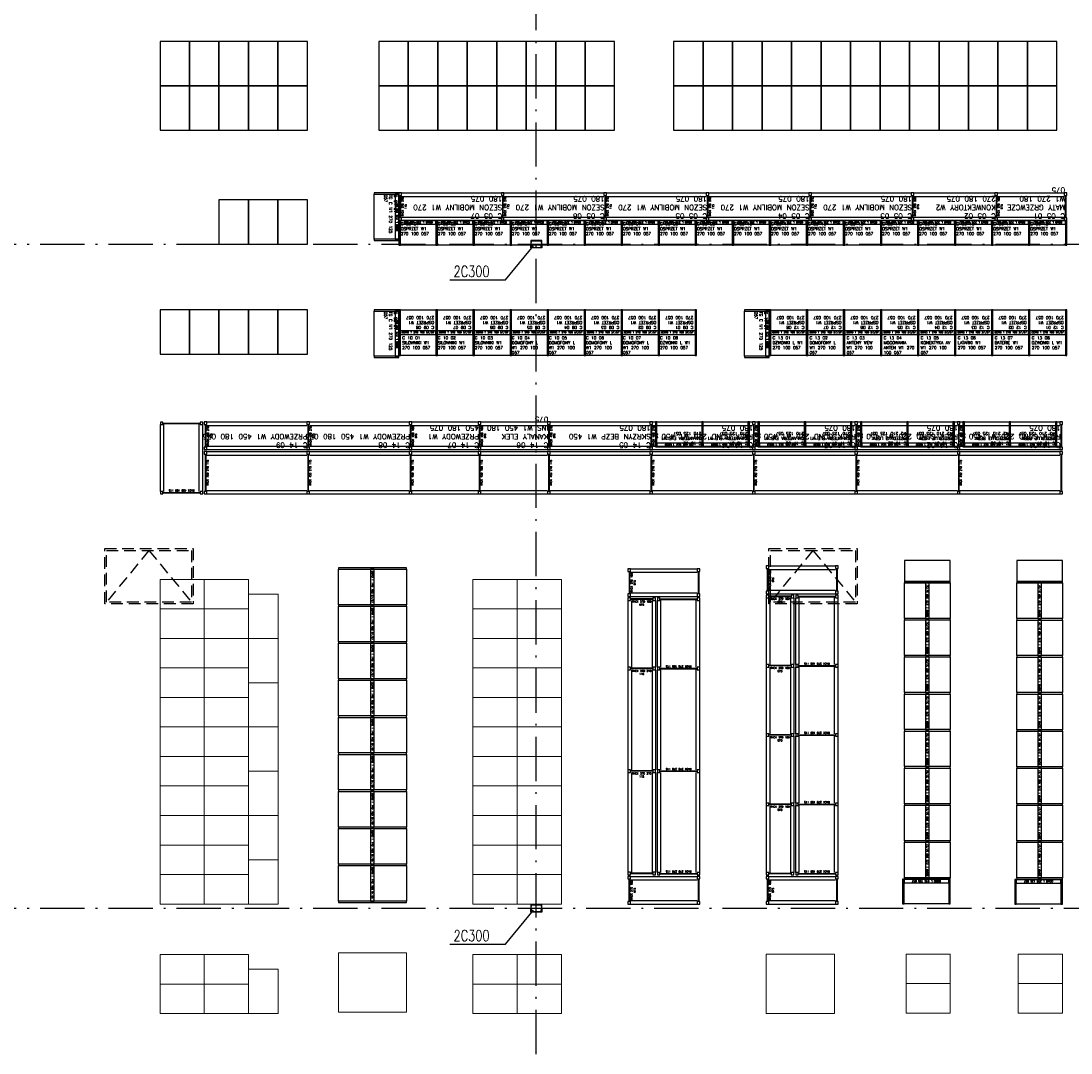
# Model space of a CAD drawing. Extents: x 153948 to 285449, y -89387 to -60195.
# Tile 42 of 100: x 256363 to 259210, y -84272 to -81475. Entities that reach past the tile are written whole.
import ezdxf

# ---------------------------------------------------------------- set-up
doc = ezdxf.new("R2010")
doc.units = 0
doc.header["$LTSCALE"] = 100
doc.header["$MEASUREMENT"] = 0
doc.linetypes.add('ACAD_ISO10W100', pattern=[18.5, 12, -3, 0.5, -3])
doc.linetypes.add('HIDDEN2', pattern=[4.7625, 3.175, -1.5875])
doc.layers.get('0').update_dxf_attribs({"linetype": 'CONTINUOUS'})
for name, color, linetype in [('1', 2, 'CONTINUOUS'), ('G 57 100 140', 2, 'CONTINUOUS'), ('K-STA', 2, 'CONTINUOUS'), ('OSIE', 8, 'ACAD_ISO10W100'), ('RS Minimasa VBA', 7, 'CONTINUOUS'), ('RS REGAŁY', 7, 'CONTINUOUS'), ('TEXT', 11, 'CONTINUOUS'), ('ŚWIETLIK', 2, 'CONTINUOUS')]:
    doc.layers.add(name, color=color, linetype=linetype)
doc.layers.add('RAK 140', color=2, linetype='CONTINUOUS', lineweight=9)
doc.styles.get("Standard").update_dxf_attribs({"font": 'txt.shx'})
doc.styles.add('TXT3', font='SIMPLEX.SHX', dxfattribs={"width": 0.75, "height": 40})

# ---------------------------------------------------------------- blocks, each defined once
blk = doc.blocks.new('SC300X2')
at = {"layer": '1'}
for points in [[(-15, 10), (-15, 0), (-13.8, 0), (-13.2, 8.1, -0.391021), (-12.2, 9), (12.2, 9, -0.391021), (13.2, 8.1), (13.8, 0), (15, 0), (15, 10)], [(-15, -10), (-15, 0), (-13.8, 0), (-13.2, -8.1, 0.391021), (-12.2, -9), (12.2, -9, 0.391021), (13.2, -8.1), (13.8, 0), (15, 0), (15, -10)]]:
    blk.add_lwpolyline(points, format="xyb", close=True, dxfattribs=at)
blk = doc.blocks.new('RACK 270 270 115')
at = {"color": 5}
for p, q in [((7, 115), (277.8, 115)), ((2.75, 108), (2.75, 7)), ((4.25, 108), (4.25, 7)), ((7, 105.5), (277.8, 105.5)), ((7, 9.5), (277.8, 9.5)), ((7, 0), (277.8, 0))]:
    blk.add_line(p, q, dxfattribs=at)
for points in [[(0, 108), (7, 108), (7, 115), (0, 115)], [(0, 0), (7, 0), (7, 7), (0, 7)]]:
    blk.add_lwpolyline(points, close=True, dxfattribs=at)
at = {"color": 5, "insert": (9.25, 57.5), "char_height": 5, "width": 101, "attachment_point": 5, "rotation": 90}
blk.add_mtext('RACK 270 270 115', dxfattribs=at)
blk = doc.blocks.new('RACK 270 180 115')
at = {"color": 5}
for p, q in [((7, 115), (187.8, 115)), ((2.75, 108), (2.75, 7)), ((4.25, 108), (4.25, 7)), ((7, 105.5), (187.8, 105.5)), ((7, 9.5), (187.8, 9.5)), ((7, 0), (187.8, 0))]:
    blk.add_line(p, q, dxfattribs=at)
for points in [[(0, 108), (7, 108), (7, 115), (0, 115)], [(0, 0), (7, 0), (7, 7), (0, 7)]]:
    blk.add_lwpolyline(points, close=True, dxfattribs=at)
at = {"color": 5, "insert": (9.25, 57.5), "char_height": 5, "width": 101, "attachment_point": 5, "rotation": 90}
blk.add_mtext('RACK 270 180 115', dxfattribs=at)
blk = doc.blocks.new('NOGA RACK 270 007 115')
at = {"color": 5}
for p, q in [((2.75, 108), (2.75, 7)), ((4.25, 108), (4.25, 7))]:
    blk.add_line(p, q, dxfattribs=at)
for points in [[(0, 108), (7, 108), (7, 115), (0, 115)], [(0, 0), (7, 0), (7, 7), (0, 7)]]:
    blk.add_lwpolyline(points, close=True, dxfattribs=at)
blk = doc.blocks.new('GOND T 270 100 57_57')
at = {"color": 5}
for points in [[(0, 0), (4, 0), (4, 124), (0, 124)], [(4, 124), (100.4, 124), (100.4, 67), (4, 67)], [(4, 57), (100.4, 57), (100.4, 67), (4, 67)], [(4, 57), (100.4, 57), (100.4, 0), (4, 0)]]:
    blk.add_lwpolyline(points, close=True, dxfattribs=at)
at = {"color": 5, "insert": (52.2, 62), "char_height": 5, "width": 96.4, "attachment_point": 5}
blk.add_mtext('GOND T 270 100 57/57', dxfattribs=at)
blk = doc.blocks.new('NOGA GOND T 270 004 57_57')
at = {"color": 5}
blk.add_lwpolyline([(0, 0), (4, 0), (4, 124), (0, 124)], close=True, dxfattribs=at)
blk = doc.blocks.new('RACK 450 270 115')
at = {"color": 1}
for p, q in [((7, 115), (277.8, 115)), ((2.75, 108), (2.75, 7)), ((4.25, 108), (4.25, 7)), ((7, 105.5), (277.8, 105.5)), ((7, 9.5), (277.8, 9.5)), ((7, 0), (277.8, 0))]:
    blk.add_line(p, q, dxfattribs=at)
for points in [[(0, 108), (7, 108), (7, 115), (0, 115)], [(0, 0), (7, 0), (7, 7), (0, 7)]]:
    blk.add_lwpolyline(points, close=True, dxfattribs=at)
at = {"color": 1, "insert": (9.25, 57.5), "char_height": 5, "width": 101, "attachment_point": 5, "rotation": 90}
blk.add_mtext('RACK 450 270 115', dxfattribs=at)
blk = doc.blocks.new('RACK 450 180 115')
at = {"color": 1}
for p, q in [((7, 115), (187.8, 115)), ((2.75, 108), (2.75, 7)), ((4.25, 108), (4.25, 7)), ((7, 105.5), (187.8, 105.5)), ((7, 9.5), (187.8, 9.5)), ((7, 0), (187.8, 0))]:
    blk.add_line(p, q, dxfattribs=at)
for points in [[(0, 108), (7, 108), (7, 115), (0, 115)], [(0, 0), (7, 0), (7, 7), (0, 7)]]:
    blk.add_lwpolyline(points, close=True, dxfattribs=at)
at = {"color": 1, "insert": (9.25, 57.5), "char_height": 5, "width": 101, "attachment_point": 5, "rotation": 90}
blk.add_mtext('RACK 450 180 115', dxfattribs=at)
blk = doc.blocks.new('NOGA RACK 450 007 115')
at = {"color": 1}
for p, q in [((2.75, 108), (2.75, 7)), ((4.25, 108), (4.25, 7))]:
    blk.add_line(p, q, dxfattribs=at)
for points in [[(0, 108), (7, 108), (7, 115), (0, 115)], [(0, 0), (7, 0), (7, 7), (0, 7)]]:
    blk.add_lwpolyline(points, close=True, dxfattribs=at)
blk = doc.blocks.new('GOND L 270 125 057')
at = {"color": 5}
for points in [[(0, 0), (4, 0), (4, 67), (0, 67)], [(4, 67), (125.4, 67), (125.4, 10), (4, 10)], [(4, 0), (125.4, 0), (125.4, 10), (4, 10)]]:
    blk.add_lwpolyline(points, close=True, dxfattribs=at)
at = {"color": 5, "insert": (64.7, 5), "char_height": 5, "width": 121.4, "attachment_point": 5}
blk.add_mtext('GOND L 270 125 057', dxfattribs=at)
blk = doc.blocks.new('NOGA GOND L 270 004 057')
at = {"color": 5}
blk.add_lwpolyline([(0, 0), (4, 0), (4, 67), (0, 67)], close=True, dxfattribs=at)
blk = doc.blocks.new('RACK 270 180 075')
at = {"color": 5}
for p, q in [((2.8, 68), (2.8, 7)), ((4.2, 68), (4.2, 7)), ((7, 75), (187.8, 75)), ((7, 65.5), (187.8, 65.5)), ((7, 9.5), (187.8, 9.5)), ((7, 0), (187.8, 0))]:
    blk.add_line(p, q, dxfattribs=at)
for points in [[(0, 68), (7, 68), (7, 75), (0, 75)], [(0, 0), (7, 0), (7, 7), (0, 7)]]:
    blk.add_lwpolyline(points, close=True, dxfattribs=at)
at = {"color": 5, "insert": (14, 37.5), "char_height": 5, "width": 61, "attachment_point": 5, "rotation": 90}
blk.add_mtext('RACK 270 180 075', dxfattribs=at)
blk = doc.blocks.new('NOGA RACK 270 007 075')
at = {"color": 5}
for p, q in [((2.8, 68), (2.8, 7)), ((4.2, 68), (4.2, 7))]:
    blk.add_line(p, q, dxfattribs=at)
for points in [[(0, 68), (7, 68), (7, 75), (0, 75)], [(0, 0), (7, 0), (7, 7), (0, 7)]]:
    blk.add_lwpolyline(points, close=True, dxfattribs=at)
blk = doc.blocks.new('RACK 270 270 075')
at = {"color": 5}
for p, q in [((2.75, 68), (2.75, 7)), ((4.25, 68), (4.25, 7)), ((7, 75), (277.8, 75)), ((7, 65.5), (277.8, 65.5)), ((7, 9.5), (277.8, 9.5)), ((7, 0), (277.8, 0))]:
    blk.add_line(p, q, dxfattribs=at)
for points in [[(0, 68), (7, 68), (7, 75), (0, 75)], [(0, 0), (7, 0), (7, 7), (0, 7)]]:
    blk.add_lwpolyline(points, close=True, dxfattribs=at)
at = {"color": 5, "insert": (14.25, 37.5), "char_height": 5, "width": 61, "attachment_point": 5, "rotation": 90}
blk.add_mtext('RACK 270 270 115', dxfattribs=at)
blk = doc.blocks.new('GOND T 140 100 87_87')
at = {"color": 40}
for points in [[(0, 0), (4, 0), (4, 184), (0, 184)], [(4, 184), (100.4, 184), (100.4, 97), (4, 97)], [(4, 87), (100.4, 87), (100.4, 97), (4, 97)], [(4, 87), (100.4, 87), (100.4, 0), (4, 0)]]:
    blk.add_lwpolyline(points, close=True, dxfattribs=at)
at = {"color": 40, "insert": (52.2, 92), "char_height": 5, "width": 96.4, "attachment_point": 5}
blk.add_mtext('GOND T 140 100 87/87', dxfattribs=at)
blk = doc.blocks.new('NOGA GOND T 270 004 87_87')
at = {"color": 40}
blk.add_lwpolyline([(0, 0), (4, 0), (4, 184), (0, 184)], close=True, dxfattribs=at)
blk = doc.blocks.new('RACK 450 270 075')
at = {"color": 1}
for p, q in [((2.75, 68), (2.75, 7)), ((4.25, 68), (4.25, 7)), ((7, 75), (277.8, 75)), ((7, 65.5), (277.8, 65.5)), ((7, 9.5), (277.8, 9.5)), ((7, 0), (277.8, 0))]:
    blk.add_line(p, q, dxfattribs=at)
for points in [[(0, 68), (7, 68), (7, 75), (0, 75)], [(0, 0), (7, 0), (7, 7), (0, 7)]]:
    blk.add_lwpolyline(points, close=True, dxfattribs=at)
at = {"color": 1, "insert": (14.25, 37.5), "char_height": 5, "width": 61, "attachment_point": 5, "rotation": 90}
blk.add_mtext('RACK 450 270 075', dxfattribs=at)
blk = doc.blocks.new('RACK 450 180 075')
at = {"color": 1}
for p, q in [((2.75, 68), (2.75, 7)), ((4.25, 68), (4.25, 7)), ((7, 75), (187.8, 75)), ((7, 65.5), (187.8, 65.5)), ((7, 9.5), (187.8, 9.5)), ((7, 0), (187.8, 0))]:
    blk.add_line(p, q, dxfattribs=at)
for points in [[(0, 68), (7, 68), (7, 75), (0, 75)], [(0, 0), (7, 0), (7, 7), (0, 7)]]:
    blk.add_lwpolyline(points, close=True, dxfattribs=at)
at = {"color": 1, "insert": (14.25, 37.5), "char_height": 5, "width": 61, "attachment_point": 5, "rotation": 90}
blk.add_mtext('RACK 450 180 075', dxfattribs=at)
blk = doc.blocks.new('NOGA RACK 450 007 075')
at = {"color": 1}
for p, q in [((2.8, 68), (2.8, 7)), ((4.2, 68), (4.2, 7))]:
    blk.add_line(p, q, dxfattribs=at)
for points in [[(0, 68), (7, 68), (7, 75), (0, 75)], [(0, 0), (7, 0), (7, 7), (0, 7)]]:
    blk.add_lwpolyline(points, close=True, dxfattribs=at)
blk = doc.blocks.new('GOND L 270 100 057')
at = {"color": 5}
for points in [[(0, 0), (4, 0), (4, 67), (0, 67)], [(4, 67), (100.4, 67), (100.4, 10), (4, 10)], [(4, 0), (100.4, 0), (100.4, 10), (4, 10)]]:
    blk.add_lwpolyline(points, close=True, dxfattribs=at)
at = {"color": 5, "insert": (52.2, 5), "char_height": 5, "width": 96.4, "attachment_point": 5}
blk.add_mtext('GOND L 270 100 057', dxfattribs=at)
blk = doc.blocks.new('RACK 270 220 075')
at = {"color": 5}
for p, q in [((2.75, 68), (2.75, 7)), ((4.25, 68), (4.25, 7)), ((7, 75), (227, 75)), ((7, 65.5), (227, 65.5)), ((7, 9.5), (227, 9.5)), ((7, 0), (227, 0))]:
    blk.add_line(p, q, dxfattribs=at)
for points in [[(0, 68), (7, 68), (7, 75), (0, 75)], [(0, 0), (7, 0), (7, 7), (0, 7)]]:
    blk.add_lwpolyline(points, close=True, dxfattribs=at)
at = {"color": 5, "insert": (14.25, 37.5), "char_height": 5, "width": 61, "attachment_point": 5, "rotation": 90}
blk.add_mtext('RACK 270 220 075', dxfattribs=at)

msp = doc.modelspace()

# ---------------------------------------------------------------- linework, layer by layer
at = {"layer": 'G 57 100 140', "lineweight": -3}
for points in [[(256820.27, -81530.57), (256740.33, -81530.57), (256740.33, -81650.57), (256820.27, -81650.57)], [(256900.21, -81530.57), (256820.27, -81530.57), (256820.27, -81650.57), (256900.21, -81650.57)], [(256980.15, -81530.57), (256900.21, -81530.57), (256900.21, -81650.57), (256980.15, -81650.57)], [(257060.09, -81530.57), (256980.15, -81530.57), (256980.15, -81650.57), (257060.09, -81650.57)], [(257140.03, -81530.57), (257060.09, -81530.57), (257060.09, -81650.57), (257140.03, -81650.57)], [(257413.23, -81530.57), (257333.29, -81530.57), (257333.29, -81650.57), (257413.23, -81650.57)], [(257493.17, -81530.57), (257413.23, -81530.57), (257413.23, -81650.57), (257493.17, -81650.57)], [(257573.11, -81530.57), (257493.17, -81530.57), (257493.17, -81650.57), (257573.11, -81650.57)], [(257653.05, -81530.57), (257573.11, -81530.57), (257573.11, -81650.57), (257653.05, -81650.57)], [(257732.99, -81530.57), (257653.05, -81530.57), (257653.05, -81650.57), (257732.99, -81650.57)], [(257812.93, -81530.57), (257732.99, -81530.57), (257732.99, -81650.57), (257812.93, -81650.57)], [(257892.87, -81530.57), (257812.93, -81530.57), (257812.93, -81650.57), (257892.87, -81650.57)], [(257972.81, -81530.57), (257892.87, -81530.57), (257892.87, -81650.57), (257972.81, -81650.57)], [(258212.63, -81530.57), (258132.69, -81530.57), (258132.69, -81650.57), (258212.63, -81650.57)], [(258292.57, -81530.57), (258212.63, -81530.57), (258212.63, -81650.57), (258292.57, -81650.57)], [(258372.51, -81530.57), (258292.57, -81530.57), (258292.57, -81650.57), (258372.51, -81650.57)], [(258452.45, -81530.57), (258372.51, -81530.57), (258372.51, -81650.57), (258452.45, -81650.57)], [(258532.39, -81530.57), (258452.45, -81530.57), (258452.45, -81650.57), (258532.39, -81650.57)], [(258612.34, -81530.57), (258532.39, -81530.57), (258532.39, -81650.57), (258612.34, -81650.57)], [(258692.28, -81530.57), (258612.34, -81530.57), (258612.34, -81650.57), (258692.28, -81650.57)], [(258772.22, -81530.57), (258692.28, -81530.57), (258692.28, -81650.57), (258772.22, -81650.57)], [(258852.16, -81530.57), (258772.22, -81530.57), (258772.22, -81650.57), (258852.16, -81650.57)], [(258932.1, -81530.57), (258852.16, -81530.57), (258852.16, -81650.57), (258932.1, -81650.57)], [(259012.04, -81530.57), (258932.1, -81530.57), (258932.1, -81650.57), (259012.04, -81650.57)], [(259091.98, -81530.57), (259012.04, -81530.57), (259012.04, -81650.57), (259091.98, -81650.57)], [(259171.92, -81530.57), (259091.98, -81530.57), (259091.98, -81650.57), (259171.92, -81650.57)], [(256820.27, -81650.57), (256740.33, -81650.57), (256740.33, -81770.57), (256820.27, -81770.57)], [(256900.21, -81650.57), (256820.27, -81650.57), (256820.27, -81770.57), (256900.21, -81770.57)], [(256980.15, -81650.57), (256900.21, -81650.57), (256900.21, -81770.57), (256980.15, -81770.57)], [(257060.09, -81650.57), (256980.15, -81650.57), (256980.15, -81770.57), (257060.09, -81770.57)], [(257140.03, -81650.57), (257060.09, -81650.57), (257060.09, -81770.57), (257140.03, -81770.57)], [(257413.23, -81650.57), (257333.29, -81650.57), (257333.29, -81770.57), (257413.23, -81770.57)], [(257493.17, -81650.57), (257413.23, -81650.57), (257413.23, -81770.57), (257493.17, -81770.57)], [(257573.11, -81650.57), (257493.17, -81650.57), (257493.17, -81770.57), (257573.11, -81770.57)], [(257653.05, -81650.57), (257573.11, -81650.57), (257573.11, -81770.57), (257653.05, -81770.57)], [(257732.99, -81650.57), (257653.05, -81650.57), (257653.05, -81770.57), (257732.99, -81770.57)], [(257812.93, -81650.57), (257732.99, -81650.57), (257732.99, -81770.57), (257812.93, -81770.57)], [(257892.87, -81650.57), (257812.93, -81650.57), (257812.93, -81770.57), (257892.87, -81770.57)], [(257972.81, -81650.57), (257892.87, -81650.57), (257892.87, -81770.57), (257972.81, -81770.57)], [(258212.63, -81650.57), (258132.69, -81650.57), (258132.69, -81770.57), (258212.63, -81770.57)], [(258292.57, -81650.57), (258212.63, -81650.57), (258212.63, -81770.57), (258292.57, -81770.57)], [(258372.51, -81650.57), (258292.57, -81650.57), (258292.57, -81770.57), (258372.51, -81770.57)], [(258452.45, -81650.57), (258372.51, -81650.57), (258372.51, -81770.57), (258452.45, -81770.57)], [(258532.39, -81650.57), (258452.45, -81650.57), (258452.45, -81770.57), (258532.39, -81770.57)], [(258612.34, -81650.57), (258532.39, -81650.57), (258532.39, -81770.57), (258612.34, -81770.57)], [(258692.28, -81650.57), (258612.34, -81650.57), (258612.34, -81770.57), (258692.28, -81770.57)], [(258772.22, -81650.57), (258692.28, -81650.57), (258692.28, -81770.57), (258772.22, -81770.57)], [(258852.16, -81650.57), (258772.22, -81650.57), (258772.22, -81770.57), (258852.16, -81770.57)], [(258932.1, -81650.57), (258852.16, -81650.57), (258852.16, -81770.57), (258932.1, -81770.57)], [(259012.04, -81650.57), (258932.1, -81650.57), (258932.1, -81770.57), (259012.04, -81770.57)], [(259091.98, -81650.57), (259012.04, -81650.57), (259012.04, -81770.57), (259091.98, -81770.57)], [(259171.92, -81650.57), (259091.98, -81650.57), (259091.98, -81770.57), (259171.92, -81770.57)], [(256980.15, -81959.57), (256900.21, -81959.57), (256900.21, -82079.57), (256980.15, -82079.57)], [(257060.09, -81959.57), (256980.15, -81959.57), (256980.15, -82079.57), (257060.09, -82079.57)], [(257140.03, -81959.57), (257060.09, -81959.57), (257060.09, -82079.57), (257140.03, -82079.57)], [(256820.27, -82257.57), (256740.33, -82257.57), (256740.33, -82377.57), (256820.27, -82377.57)], [(256900.21, -82257.57), (256820.27, -82257.57), (256820.27, -82377.57), (256900.21, -82377.57)], [(256980.15, -82257.57), (256900.21, -82257.57), (256900.21, -82377.57), (256980.15, -82377.57)], [(257060.09, -82257.57), (256980.15, -82257.57), (256980.15, -82377.57), (257060.09, -82377.57)], [(257140.03, -82257.57), (257060.09, -82257.57), (257060.09, -82377.57), (257140.03, -82377.57)]]:
    msp.add_lwpolyline(points, close=True, dxfattribs=at)
at = {"layer": 'OSIE', "ltscale": 0.1}
for p, q in [((257760.4, -86679.55), (257760.4, -73374.65)), ((247720.4, -82079.55), (263229.19, -82079.55)), ((247720.4, -83879.55), (263229.19, -83879.55))]:
    msp.add_line(p, q, dxfattribs=at)
at = {"layer": 'RAK 140'}
for points in [[(256740.33, -83068.04), (256860.33, -83068.04), (256860.33, -82988.04), (256740.33, -82988.04)], [(256860.33, -83068.04), (256980.33, -83068.04), (256980.33, -82988.04), (256860.33, -82988.04)], [(257588.73, -83068.04), (257708.73, -83068.04), (257708.73, -82988.04), (257588.73, -82988.04)], [(257708.73, -83068.04), (257828.73, -83068.04), (257828.73, -82988.04), (257708.73, -82988.04)], [(257060.33, -83148.04), (257060.33, -83028.04), (256980.33, -83028.04), (256980.33, -83148.04)], [(256740.33, -83148.04), (256860.33, -83148.04), (256860.33, -83068.04), (256740.33, -83068.04)], [(256860.33, -83148.04), (256980.33, -83148.04), (256980.33, -83068.04), (256860.33, -83068.04)], [(257588.73, -83148.04), (257708.73, -83148.04), (257708.73, -83068.04), (257588.73, -83068.04)], [(257708.73, -83148.04), (257828.73, -83148.04), (257828.73, -83068.04), (257708.73, -83068.04)], [(256740.33, -83228.04), (256860.33, -83228.04), (256860.33, -83148.04), (256740.33, -83148.04)], [(256860.33, -83228.04), (256980.33, -83228.04), (256980.33, -83148.04), (256860.33, -83148.04)], [(257060.33, -83268.04), (257060.33, -83148.04), (256980.33, -83148.04), (256980.33, -83268.04)], [(257588.73, -83228.04), (257708.73, -83228.04), (257708.73, -83148.04), (257588.73, -83148.04)], [(257708.73, -83228.04), (257828.73, -83228.04), (257828.73, -83148.04), (257708.73, -83148.04)], [(256740.33, -83308.04), (256860.33, -83308.04), (256860.33, -83228.04), (256740.33, -83228.04)], [(256860.33, -83308.04), (256980.33, -83308.04), (256980.33, -83228.04), (256860.33, -83228.04)], [(257588.73, -83308.04), (257708.73, -83308.04), (257708.73, -83228.04), (257588.73, -83228.04)], [(257708.73, -83308.04), (257828.73, -83308.04), (257828.73, -83228.04), (257708.73, -83228.04)], [(257060.33, -83388.04), (257060.33, -83268.04), (256980.33, -83268.04), (256980.33, -83388.04)], [(256740.33, -83388.04), (256860.33, -83388.04), (256860.33, -83308.04), (256740.33, -83308.04)], [(256860.33, -83388.04), (256980.33, -83388.04), (256980.33, -83308.04), (256860.33, -83308.04)], [(257588.73, -83388.04), (257708.73, -83388.04), (257708.73, -83308.04), (257588.73, -83308.04)], [(257708.73, -83388.04), (257828.73, -83388.04), (257828.73, -83308.04), (257708.73, -83308.04)], [(256740.33, -83468.04), (256860.33, -83468.04), (256860.33, -83388.04), (256740.33, -83388.04)], [(256860.33, -83468.04), (256980.33, -83468.04), (256980.33, -83388.04), (256860.33, -83388.04)], [(257060.33, -83508.04), (257060.33, -83388.04), (256980.33, -83388.04), (256980.33, -83508.04)], [(257588.73, -83468.04), (257708.73, -83468.04), (257708.73, -83388.04), (257588.73, -83388.04)], [(257708.73, -83468.04), (257828.73, -83468.04), (257828.73, -83388.04), (257708.73, -83388.04)], [(256740.33, -83548.04), (256860.33, -83548.04), (256860.33, -83468.04), (256740.33, -83468.04)], [(256860.33, -83548.04), (256980.33, -83548.04), (256980.33, -83468.04), (256860.33, -83468.04)], [(257588.73, -83548.04), (257708.73, -83548.04), (257708.73, -83468.04), (257588.73, -83468.04)], [(257708.73, -83548.04), (257828.73, -83548.04), (257828.73, -83468.04), (257708.73, -83468.04)], [(257060.33, -83628.04), (257060.33, -83508.04), (256980.33, -83508.04), (256980.33, -83628.04)], [(256740.33, -83628.04), (256860.33, -83628.04), (256860.33, -83548.04), (256740.33, -83548.04)], [(256860.33, -83628.04), (256980.33, -83628.04), (256980.33, -83548.04), (256860.33, -83548.04)], [(257588.73, -83628.04), (257708.73, -83628.04), (257708.73, -83548.04), (257588.73, -83548.04)], [(257708.73, -83628.04), (257828.73, -83628.04), (257828.73, -83548.04), (257708.73, -83548.04)], [(256740.33, -83708.04), (256860.33, -83708.04), (256860.33, -83628.04), (256740.33, -83628.04)], [(256860.33, -83708.04), (256980.33, -83708.04), (256980.33, -83628.04), (256860.33, -83628.04)], [(257060.33, -83748.04), (257060.33, -83628.04), (256980.33, -83628.04), (256980.33, -83748.04)], [(257588.73, -83708.04), (257708.73, -83708.04), (257708.73, -83628.04), (257588.73, -83628.04)], [(257708.73, -83708.04), (257828.73, -83708.04), (257828.73, -83628.04), (257708.73, -83628.04)], [(256740.33, -83788.04), (256860.33, -83788.04), (256860.33, -83708.04), (256740.33, -83708.04)], [(256860.33, -83788.04), (256980.33, -83788.04), (256980.33, -83708.04), (256860.33, -83708.04)], [(257588.73, -83788.04), (257708.73, -83788.04), (257708.73, -83708.04), (257588.73, -83708.04)], [(257708.73, -83788.04), (257828.73, -83788.04), (257828.73, -83708.04), (257708.73, -83708.04)], [(257060.33, -83868.04), (257060.33, -83748.04), (256980.33, -83748.04), (256980.33, -83868.04)], [(256740.33, -83868.04), (256860.33, -83868.04), (256860.33, -83788.04), (256740.33, -83788.04)], [(256860.33, -83868.04), (256980.33, -83868.04), (256980.33, -83788.04), (256860.33, -83788.04)], [(257588.73, -83868.04), (257708.73, -83868.04), (257708.73, -83788.04), (257588.73, -83788.04)], [(257708.73, -83868.04), (257828.73, -83868.04), (257828.73, -83788.04), (257708.73, -83788.04)], [(257224.26, -84000.17), (257408.26, -84000.17), (257408.26, -84160.81), (257224.26, -84160.81)], [(256740.33, -84084.81), (256860.33, -84084.81), (256860.33, -84004.81), (256740.33, -84004.81)], [(256860.33, -84084.81), (256980.33, -84084.81), (256980.33, -84004.81), (256860.33, -84004.81)], [(257588.73, -84084.81), (257708.73, -84084.81), (257708.73, -84004.81), (257588.73, -84004.81)], [(257708.73, -84084.81), (257828.73, -84084.81), (257828.73, -84004.81), (257708.73, -84004.81)], [(258383.73, -84004.17), (258568.73, -84004.17), (258568.73, -84164.81), (258383.73, -84164.81)], [(258762.73, -84083.68), (258882.73, -84083.68), (258882.73, -84003.68), (258762.73, -84003.68)], [(259066.73, -84083.68), (259186.73, -84083.68), (259186.73, -84003.68), (259066.73, -84003.68)], [(257060.33, -84164.44), (257060.33, -84044.44), (256980.33, -84044.44), (256980.33, -84164.44)], [(256740.33, -84164.81), (256860.33, -84164.81), (256860.33, -84084.81), (256740.33, -84084.81)], [(256860.33, -84164.81), (256980.33, -84164.81), (256980.33, -84084.81), (256860.33, -84084.81)], [(257588.73, -84164.81), (257708.73, -84164.81), (257708.73, -84084.81), (257588.73, -84084.81)], [(257708.73, -84164.81), (257828.73, -84164.81), (257828.73, -84084.81), (257708.73, -84084.81)], [(258762.73, -84163.68), (258882.73, -84163.68), (258882.73, -84083.68), (258762.73, -84083.68)], [(259066.73, -84163.68), (259186.73, -84163.68), (259186.73, -84083.68), (259066.73, -84083.68)]]:
    msp.add_lwpolyline(points, close=True, dxfattribs=at)
at = {"layer": 'RS REGAŁY', "lineweight": -3}
for points in [[(258758.73, -82936.64), (258758.73, -82993.64), (258882.73, -82993.64), (258882.73, -82936.64)], [(259062.73, -82936.84), (259062.73, -82993.84), (259186.73, -82993.84), (259186.73, -82936.84)]]:
    msp.add_lwpolyline(points, close=True, dxfattribs=at)
at = {"layer": 'TEXT'}
for p, q in [((257677.03, -82176.45), (257752.9, -82084.55)), ((257526.36, -82176.45), (257677.03, -82176.45)), ((257677.03, -83976.45), (257752.9, -83884.55)), ((257526.36, -83976.45), (257677.03, -83976.45))]:
    msp.add_line(p, q, dxfattribs=at)
at = {"layer": 'ŚWIETLIK', "linetype": 'HIDDEN2', "ltscale": 0.1}
for p, q in [((256710.4, -82909.55), (256595.4, -83049.55)), ((256710.4, -82909.55), (256825.4, -83049.55)), ((258510.4, -82909.55), (258395.4, -83049.55)), ((258510.4, -82909.55), (258625.4, -83049.55))]:
    msp.add_line(p, q, dxfattribs=at)
for points in [[(256590.4, -82904.55), (256830.4, -82904.55), (256830.4, -83054.55), (256590.4, -83054.55)], [(256595.4, -82909.55), (256825.4, -82909.55), (256825.4, -83049.55), (256595.4, -83049.55)], [(258390.4, -82904.55), (258630.4, -82904.55), (258630.4, -83054.55), (258390.4, -83054.55)], [(258395.4, -82909.55), (258625.4, -82909.55), (258625.4, -83049.55), (258395.4, -83049.55)]]:
    msp.add_lwpolyline(points, close=True, dxfattribs=at)

# ---------------------------------------------------------------- block references
at = {"layer": 'K-STA', "ltscale": 0.5}
for p in [(257760.4, -82079.55), (257760.4, -83879.55)]:
    msp.add_blockref('SC300X2', p, dxfattribs=at)
at = {"layer": 'RS REGAŁY'}
for name, p, rotation in [('NOGA GOND L 270 004 057', (257387.93, -81944.57), 90), ('GOND L 270 125 057', (257387.93, -82069.97), 90), ('GOND L 270 100 057', (257492.33, -82015.57), 180), ('GOND L 270 100 057', (257592.73, -82015.57), 180), ('GOND L 270 100 057', (257693.13, -82015.57), 180), ('GOND L 270 100 057', (257793.53, -82015.57), 180), ('GOND L 270 100 057', (257893.93, -82015.57), 180), ('GOND L 270 100 057', (257994.33, -82015.57), 180), ('GOND L 270 100 057', (258094.73, -82015.57), 180), ('GOND L 270 100 057', (258195.13, -82015.57), 180), ('GOND L 270 100 057', (258295.53, -82015.57), 180), ('GOND L 270 100 057', (258395.93, -82015.57), 180), ('GOND L 270 100 057', (258496.33, -82015.57), 180), ('GOND L 270 100 057', (258596.73, -82015.57), 180), ('GOND L 270 100 057', (258697.13, -82015.57), 180), ('GOND L 270 100 057', (258797.53, -82015.57), 180), ('GOND L 270 100 057', (258897.93, -82015.57), 180), ('GOND L 270 100 057', (258998.33, -82015.57), 180), ('GOND L 270 100 057', (259098.73, -82015.57), 180), ('GOND L 270 100 057', (259199.13, -82015.57), 180), ('NOGA GOND L 270 004 057', (257387.93, -82261.57), 90), ('GOND L 270 125 057', (257387.93, -82386.97), 90), ('NOGA GOND L 270 004 057', (258391.93, -82261.57), 90), ('GOND L 270 125 057', (258391.93, -82386.97), 90), ('NOGA RACK 450 007 115', (256856.33, -82568.77), 90), ('RACK 450 180 115', (256856.33, -82756.57), 90), ('GOND T 140 100 87_87', (257224.26, -82956.44), 270), ('NOGA GOND T 270 004 57_57', (258882.73, -82997.64), 90), ('GOND T 270 100 57_57', (258882.73, -83098.04), 90), ('NOGA GOND T 270 004 57_57', (259186.73, -82997.84), 90), ('GOND T 270 100 57_57', (259186.73, -83098.24), 90), ('RACK 270 180 075', (258383.73, -83030.84), 270), ('NOGA RACK 270 007 115', (258578.73, -83037.84), 90), ('GOND T 140 100 87_87', (257224.26, -83056.84), 270), ('RACK 270 180 075', (258008.73, -83038.44), 270), ('NOGA RACK 270 007 115', (258203.73, -83045.44), 90), ('RACK 270 180 115', (258203.73, -83233.24), 90), ('RACK 270 180 115', (258578.73, -83225.64), 90), ('GOND T 270 100 57_57', (258882.73, -83198.44), 90), ('GOND T 270 100 57_57', (259186.73, -83198.64), 90), ('GOND T 140 100 87_87', (257224.26, -83157.24), 270), ('GOND T 270 100 57_57', (258882.73, -83298.84), 90), ('GOND T 270 100 57_57', (259186.73, -83299.04), 90), ('RACK 270 270 075', (258008.73, -83226.24), 270), ('RACK 270 270 115', (258203.73, -83511.04), 90), ('RACK 270 180 075', (258383.73, -83218.64), 270), ('RACK 270 180 115', (258578.73, -83413.44), 90), ('GOND T 140 100 87_87', (257224.26, -83257.64), 270), ('GOND T 270 100 57_57', (258882.73, -83399.24), 90), ('GOND T 270 100 57_57', (259186.73, -83399.44), 90), ('GOND T 140 100 87_87', (257224.26, -83358.04), 270), ('GOND T 270 100 57_57', (258882.73, -83499.64), 90), ('GOND T 270 100 57_57', (259186.73, -83499.84), 90), ('RACK 270 180 075', (258383.73, -83406.44), 270), ('RACK 270 180 115', (258578.73, -83601.24), 90), ('GOND T 140 100 87_87', (257224.26, -83458.44), 270), ('RACK 270 270 075', (258008.73, -83504.04), 270), ('RACK 270 270 115', (258203.73, -83789.04), 90), ('GOND T 270 100 57_57', (258882.73, -83600.04), 90), ('GOND T 270 100 57_57', (259186.73, -83600.24), 90), ('GOND T 140 100 87_87', (257224.26, -83558.84), 270), ('RACK 270 180 075', (258383.73, -83594.24), 270), ('RACK 270 180 115', (258578.73, -83789.04), 90), ('GOND T 270 100 57_57', (258882.73, -83700.44), 90), ('GOND T 270 100 57_57', (259186.73, -83700.64), 90), ('GOND T 140 100 87_87', (257224.26, -83659.24), 270), ('GOND T 270 100 57_57', (258882.73, -83800.84), 90), ('GOND T 270 100 57_57', (259186.73, -83801.04), 90), ('GOND T 140 100 87_87', (257224.26, -83759.64), 270), ('NOGA RACK 270 007 075', (258008.73, -83781.84), 270), ('NOGA RACK 270 007 075', (258383.73, -83782.04), 270), ('NOGA GOND L 270 004 057', (258757.33, -83800.84), 180), ('GOND L 270 125 057', (258882.73, -83800.84), 180), ('NOGA GOND L 270 004 057', (259061.33, -83801.04), 180), ('GOND L 270 125 057', (259186.73, -83801.04), 180), ('NOGA GOND T 270 004 87_87', (257224.26, -83860.04), 270)]:
    msp.add_blockref(name, p, dxfattribs=dict(at, rotation=rotation))
for name, p in [('RACK 270 270 075', (257387.93, -82015.57)), ('RACK 270 270 075', (257665.73, -82015.57)), ('RACK 270 270 075', (257943.53, -82015.57)), ('RACK 270 270 075', (258221.33, -82015.57)), ('RACK 270 270 075', (258499.13, -82015.57)), ('RACK 270 220 075', (258776.93, -82015.57)), ('RACK 270 180 075', (259003.93, -82015.57)), ('NOGA RACK 270 007 075', (259191.73, -82015.57)), ('NOGA GOND L 270 004 057', (257387.93, -82082.57)), ('GOND T 270 100 57_57', (257387.93, -82381.57)), ('GOND T 270 100 57_57', (257488.33, -82381.57)), ('GOND T 270 100 57_57', (257588.73, -82381.57)), ('GOND T 270 100 57_57', (257689.13, -82381.57)), ('GOND T 270 100 57_57', (257789.53, -82381.57)), ('GOND T 270 100 57_57', (257889.93, -82381.57)), ('GOND T 270 100 57_57', (257990.33, -82381.57)), ('GOND T 270 100 57_57', (258090.73, -82381.57)), ('NOGA GOND T 270 004 57_57', (258191.13, -82381.57)), ('GOND T 270 100 57_57', (258391.93, -82381.57)), ('GOND T 270 100 57_57', (258492.33, -82381.57)), ('GOND T 270 100 57_57', (258592.73, -82381.57)), ('GOND T 270 100 57_57', (258693.13, -82381.57)), ('GOND T 270 100 57_57', (258793.53, -82381.57)), ('GOND T 270 100 57_57', (258893.93, -82381.57)), ('GOND T 270 100 57_57', (258994.33, -82381.57)), ('GOND T 270 100 57_57', (259094.73, -82381.57)), ('NOGA GOND T 270 004 57_57', (259195.13, -82381.57)), ('RACK 450 270 075', (256860.33, -82636.57)), ('RACK 450 270 075', (257138.13, -82636.57)), ('RACK 450 180 075', (257415.93, -82636.57)), ('RACK 450 180 075', (257602.93, -82636.57)), ('RACK 450 270 075', (257790.73, -82636.57)), ('RACK 450 270 075', (258068.53, -82636.57)), ('GOND L 270 125 057', (258083.53, -82628.57)), ('GOND L 270 125 057', (258208.93, -82628.57)), ('NOGA GOND L 270 004 057', (258334.33, -82628.57)), ('RACK 450 270 075', (258346.33, -82636.57)), ('GOND L 270 125 057', (258361.33, -82628.57)), ('GOND L 270 125 057', (258486.73, -82628.57)), ('NOGA GOND L 270 004 057', (258612.13, -82628.57)), ('RACK 450 270 075', (258624.13, -82636.57)), ('GOND L 270 125 057', (258639.13, -82628.57)), ('GOND L 270 125 057', (258764.53, -82628.57)), ('NOGA GOND L 270 004 057', (258889.93, -82628.57)), ('RACK 450 270 075', (258901.93, -82636.57)), ('GOND L 270 125 057', (258916.93, -82628.57)), ('GOND L 270 125 057', (259042.33, -82628.57)), ('NOGA GOND L 270 004 057', (259167.73, -82628.57)), ('NOGA RACK 450 007 075', (259179.73, -82636.57)), ('RACK 450 270 115', (256860.33, -82756.57)), ('RACK 450 270 115', (257138.13, -82756.57)), ('RACK 450 180 115', (257415.93, -82756.57)), ('RACK 450 180 115', (257602.93, -82756.57)), ('RACK 450 270 115', (257790.73, -82756.57)), ('RACK 450 270 115', (258068.53, -82756.57)), ('RACK 450 270 115', (258346.33, -82756.57)), ('RACK 450 270 115', (258624.13, -82756.57)), ('RACK 450 270 115', (258901.93, -82756.57)), ('NOGA RACK 450 007 115', (259179.73, -82756.57)), ('RACK 270 180 075', (258008.93, -83034.44)), ('NOGA RACK 270 007 075', (258196.73, -83034.44)), ('RACK 270 180 075', (258383.93, -83026.84)), ('NOGA RACK 270 007 075', (258571.73, -83026.84)), ('RACK 270 180 075', (258008.73, -83868.04)), ('NOGA RACK 270 007 075', (258196.53, -83868.04)), ('RACK 270 180 075', (258383.73, -83868.04)), ('NOGA RACK 270 007 075', (258571.53, -83868.04))]:
    msp.add_blockref(name, p, dxfattribs=at)

# ---------------------------------------------------------------- texts
at = {"layer": 'RS Minimasa VBA', "attachment_point": 1}
for s, insert, char_height, width, rotation in [('C 04 01^M^JTG C W1 270 125 057', (257382.93, -81945.57), 8, 124.4, 270), ('C 05 07^M^JSEZON MOBILNY W1 270 180 075', (257667.73, -82010.57), 14, 272.8, 180), ('C 05 06^M^JSEZON MOBILNY W1 270 180 075', (257945.53, -82010.57), 14, 272.8, 180), ('C 05 05^M^JSEZON MOBILNY W1 270 180 075', (258223.33, -82010.57), 14, 272.8, 180), ('C 05 04^M^JSEZON MOBILNY W1 270 180 075', (258501.13, -82010.57), 14, 272.8, 180), ('C 05 03^M^JSEZON MOBILNY W1 270 180 075', (258778.93, -82010.57), 14, 272.8, 180), ('C 05 02^M^JKONWEKTORY W2 270 180 075', (259005.93, -82010.57), 14, 222, 180), ('C 05 01^M^JMATY GRZEWCZE W1 270 180 075', (259193.73, -82010.57), 14, 182.8, 180), ('C 08 01^M^JTG C W1 270 125 057', (257382.93, -82262.57), 8, 124.4, 270), ('C 11 01^M^JTG C W1 270 125 057', (258386.93, -82262.57), 8, 120.4, 270), ('C 09 08^M^JOSPRZET W1 270 100 057', (257483.33, -82309.57), 8, 91.4, 180), ('C 09 07^M^JOSPRZET W1 270 100 057', (257583.73, -82309.57), 8, 95.4, 180), ('C 09 06^M^JOSPRZET W1 270 100 057', (257684.13, -82309.57), 8, 95.4, 180), ('C 09 05^M^JOSPRZET W1 270 100 057', (257784.53, -82309.57), 8, 95.4, 180), ('C 09 04^M^JOSPRZET W1 270 100 057', (257884.93, -82309.57), 8, 95.4, 180), ('C 09 03^M^JOSPRZET W1 270 100 057', (257985.33, -82309.57), 8, 95.4, 180), ('C 09 02^M^JOSPRZET W1 270 100 057', (258085.73, -82309.57), 8, 95.4, 180), ('C 09 01^M^JOSPRZET W1 270 100 057', (258186.13, -82309.57), 8, 95.4, 180), ('C 12 08^M^JOSPRZET W1 270 100 057', (258487.33, -82309.57), 8, 91.4, 180), ('C 12 07^M^JOSPRZET W1 270 100 057', (258587.73, -82309.57), 8, 95.4, 180), ('C 12 06^M^JOSPRZET W1 270 100 057', (258688.13, -82309.57), 8, 95.4, 180), ('C 12 05^M^JOSPRZET W1 270 100 057', (258788.53, -82309.57), 8, 95.4, 180), ('C 12 04^M^JOSPRZET W1 270 100 057', (258888.93, -82309.57), 8, 95.4, 180), ('C 12 03^M^JOSPRZET W1 270 100 057', (258989.33, -82309.57), 8, 95.4, 180), ('C 12 02^M^JOSPRZET W1 270 100 057', (259089.73, -82309.57), 8, 95.4, 180), ('C 12 01^M^JOSPRZET W1 270 100 057', (259190.13, -82309.57), 8, 95.4, 180), ('C 14 07^M^JPRZEWODY W1 450 180 075', (257604.93, -82631.57), 14, 182, 180), ('C 14 06^M^JKANALY ELEK INS W1 450 180 075', (257792.73, -82631.57), 14, 182.8, 180), ('C 14 04^M^JRACK GOND 220 W1 450 180 075', (258348.33, -82631.57), 14, 272.8, 180), ('C 14 03^M^JRACK GOND 220 W1 450 180 075', (258626.13, -82631.57), 14, 272.8, 180), ('C 14 02^M^JRACK GOND 220 W1 450 180 075', (258903.93, -82631.57), 14, 272.8, 180), ('C 14 01^M^JRACK GOND 220 W1 450 180 075', (259181.73, -82631.57), 14, 272.8, 180), ('C 14 09^M^JPRZEWODY W1 450 180 075', (257140.13, -82631.57), 14, 272.8, 180), ('C 14 08^M^JPRZEWODY W1 450 180 075', (257417.93, -82631.57), 14, 272.8, 180), ('C 14 05^M^JSKRZYN BEZP W1 450 180 075', (258070.53, -82631.57), 14, 272.8, 180), ('C 18 02^M^JGALANTERIA ELE W1 210 125 057', (258207.93, -82623.57), 8, 120.4, 180), ('C 18 01^M^JGALANTERIA ELE W1 210 125 057', (258333.33, -82623.57), 8, 120.4, 180), ('C 17 02^M^JGALANTERIA ELE W1 210 125 057', (258485.73, -82623.57), 8, 120.4, 180), ('C 17 01^M^JGALANTERIA ELE W1 210 125 057', (258611.13, -82623.57), 8, 120.4, 180), ('C 16 02^M^JPRZEDLUZ LISTW W2 210 125 057', (258763.53, -82623.57), 8, 120.4, 180), ('C 16 01^M^JPRZEDLUZ LISTW W2 210 125 057', (258888.93, -82623.57), 8, 120.4, 180), ('C 15 02^M^JPRZEDLUZ BEBN W2 210 125 057', (259041.33, -82623.57), 8, 120.4, 180), ('C 15 01^M^JPRZEDLUZ BEBN W2 210 125 057', (259166.73, -82623.57), 8, 120.4, 180)]:
    msp.add_mtext(s, dxfattribs=dict(at, insert=insert, char_height=char_height, width=width, rotation=rotation))
at = {"layer": 'RS Minimasa VBA', "char_height": 8, "attachment_point": 1}
for s, insert, width in [('C 06 01^M^JOSPRZET W1 270 100 057', (257392.93, -82020.57), 95.4), ('C 06 02^M^JOSPRZET W1 270 100 057', (257493.33, -82020.57), 95.4), ('C 06 03^M^JOSPRZET W1 270 100 057', (257593.73, -82020.57), 95.4), ('C 06 04^M^JOSPRZET W1 270 100 057', (257694.13, -82020.57), 95.4), ('C 06 05^M^JOSPRZET W1 270 100 057', (257794.53, -82020.57), 95.4), ('C 06 06^M^JOSPRZET W1 270 100 057', (257894.93, -82020.57), 95.4), ('C 06 07^M^JOSPRZET W1 270 100 057', (257995.33, -82020.57), 95.4), ('C 06 08^M^JOSPRZET W1 270 100 057', (258095.73, -82020.57), 95.4), ('C 06 09^M^JOSPRZET W1 270 100 057', (258196.13, -82020.57), 95.4), ('C 06 10^M^JOSPRZET W1 270 100 057', (258296.53, -82020.57), 95.4), ('C 06 11^M^JOSPRZET W1 270 100 057', (258396.93, -82020.57), 95.4), ('C 06 12^M^JOSPRZET W1 270 100 057', (258497.33, -82020.57), 95.4), ('C 06 13^M^JOSPRZET W1 270 100 057', (258597.73, -82020.57), 95.4), ('C 06 14^M^JOSPRZET W1 270 100 057', (258698.13, -82020.57), 95.4), ('C 06 15^M^JOSPRZET W1 270 100 057', (258798.53, -82020.57), 95.4), ('C 06 16^M^JOSPRZET W1 270 100 057', (258898.93, -82020.57), 95.4), ('C 06 17^M^JOSPRZET W1 270 100 057', (258999.33, -82020.57), 95.4), ('C 06 18^M^JOSPRZET W1 270 100 057', (259099.73, -82020.57), 95.4), ('C 10 01^M^JSILOWNIKI W1 270 100 057', (257396.93, -82329.57), 91.4), ('C 10 02^M^JSILOWNIKI W1 270 100 057', (257493.33, -82329.57), 95.4), ('C 10 03^M^JSILOWNIKI W1 270 100 057', (257593.73, -82329.57), 95.4), ('C 10 04^M^JDOMOFONY L W1 270 100 057', (257694.13, -82329.57), 95.4), ('C 10 05^M^JDOMOFONY L W1 270 100 057', (257794.53, -82329.57), 95.4), ('C 10 06^M^JDOMOFONY L W1 270 100 057', (257894.93, -82329.57), 95.4), ('C 10 07^M^JDOMOFONY L W1 270 100 057', (257995.33, -82329.57), 95.4), ('C 10 08^M^JDZWONKI L W1 270 100 057', (258095.73, -82329.57), 95.4), ('C 13 01^M^JDZWONKI L W1 270 100 057', (258400.93, -82329.57), 95.4), ('C 13 02^M^JDOMOFONY L W1 270 100 057', (258501.33, -82329.57), 95.4), ('C 13 03^M^JANTENY WEW W1 270 100 057', (258601.73, -82329.57), 95.4), ('C 13 04^M^JMOCOWANIA ANTEN W1 270 100 057', (258702.13, -82329.57), 95.4), ('C 13 05^M^JKONEKTYKA AV W1 270 100 057', (258802.53, -82329.57), 95.4), ('C 13 06^M^JLATARKI W1 270 100 057', (258902.93, -82329.57), 95.4), ('C 13 07^M^JBATERIE W1 270 100 057', (259003.33, -82329.57), 95.4), ('C 13 08^M^JDZWONKI L W1 270 100 057', (259103.73, -82329.57), 91.4)]:
    msp.add_mtext(s, dxfattribs=dict(at, insert=insert, width=width))
at = {"layer": 'TEXT', "style": 'TXT3', "width": 0.75}
for p in [(257536.2, -82168.45), (257536.2, -83968.45)]:
    msp.add_text('2C300', height=30, dxfattribs=at).set_placement(p)

doc.saveas('drawing.dxf')
